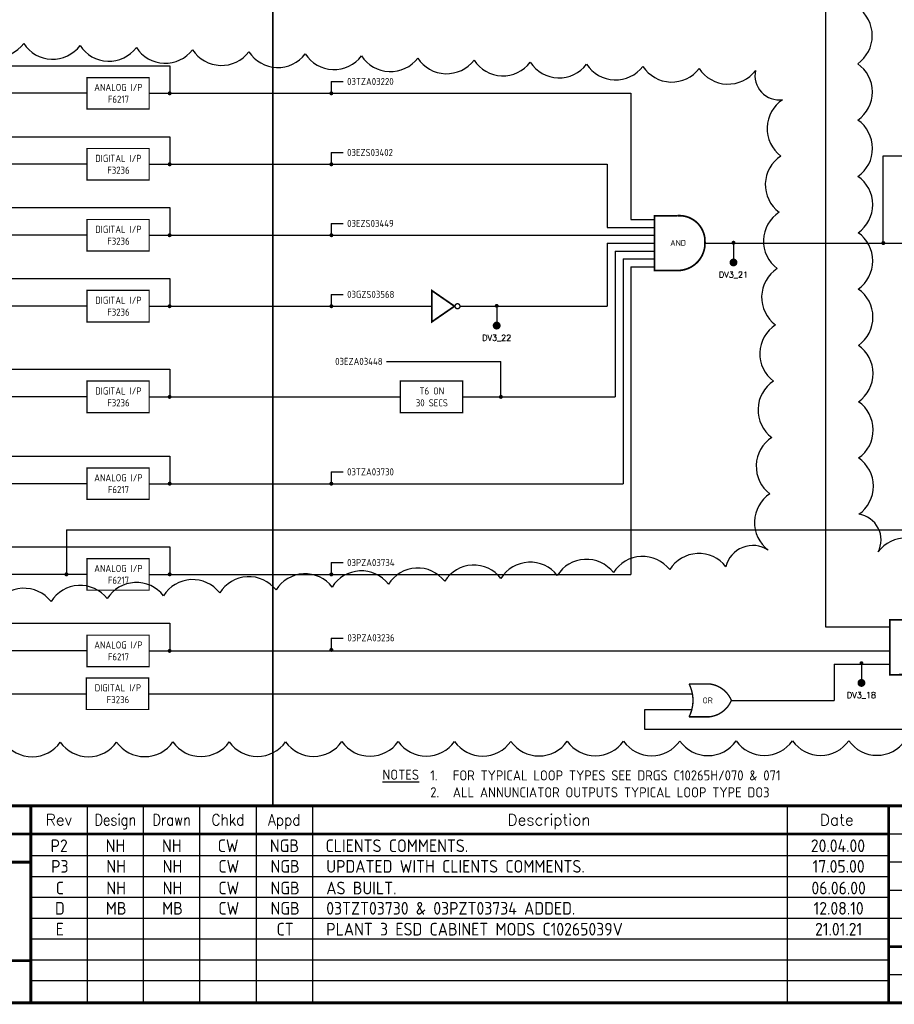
# Model space of a CAD drawing. Extents: x 0 to 408, y 0 to 275.
# Tile 2 of 4: x 111 to 266, y 0 to 175. Entities that reach past the tile are written whole.
import ezdxf
from ezdxf.enums import TextEntityAlignment as Align

# ---------------------------------------------------------------- set-up
doc = ezdxf.new("R2010")
doc.units = 0
doc.header["$LTSCALE"] = 0.25
doc.header["$MEASUREMENT"] = 0
for name, color, linetype in [('00-DRG_FRAME', 12, 'CONTINUOUS'), ('02-TEXT', 2, 'CONTINUOUS'), ('051', 7, 'CONTINUOUS'), ('051-TEXT', 2, 'CONTINUOUS'), ('054', 7, 'CONTINUOUS'), ('054-TEXT', 2, 'CONTINUOUS')]:
    doc.layers.add(name, color=color, linetype=linetype)
doc.styles.add('ISO', font='iso.shx')
doc.styles.add('ROMAND', font='ROMAND')
doc.styles.add('ROMANS', font='romans.shx')

# ---------------------------------------------------------------- blocks, each defined once
blk = doc.blocks.new('A3-REVA')
at = {"layer": '051-TEXT', "style": 'ISO'}
for tag, p in [('DESIGNED', (292.01, 31.7)), ('A', (117.73, 27.28)), ('DES', (127.73, 27.28)), ('DRN', (137.73, 27.28)), ('CHKD', (147.73, 27.28)), ('APPD', (157.73, 27.28)), ('DATE', (256, 27.28)), ('DRAWN', (291.72, 26.77)), ('CHECKED', (291.72, 21.89)), ('APPD', (291.65, 16.79)), ('DATE', (291.92, 11.96))]:
    blk.add_attdef(tag, text='', height=2.25, dxfattribs=at).set_placement(p, align=Align.CENTER)
blk.add_attdef('DESCRIPTION', (165.03, 27.28), '', height=2.25, dxfattribs=at)
blk = doc.blocks.new('A3-REVB')
at = {"layer": '051-TEXT', "style": 'ISO'}
for tag, p in [('A', (124.85, -20.36)), ('DES', (134.85, -20.36)), ('DRN', (144.85, -20.36)), ('CHKD', (154.85, -20.36)), ('APPD', (164.85, -20.36)), ('DATE', (263.12, -20.36))]:
    blk.add_attdef(tag, text='', height=2.25, dxfattribs=at).set_placement(p, align=Align.CENTER)
blk.add_attdef('DESCRIPTION', (172.15, -20.36), '', height=2.25, dxfattribs=at)

msp = doc.modelspace()

# ---------------------------------------------------------------- linework, layer by layer
at = {"layer": '00-DRG_FRAME', "color": 7}
for p, q in [((253.8, 191.96), (253.8, 67.29)), ((253.8, 67.29), (265.19, 67.29)), ((133.71, 63), (265.19, 63)), ((255.32, 60.66), (265.19, 60.66)), ((255.32, 60.66), (255.32, 54.21)), ((75.06, 55.4), (122.56, 55.4)), ((133.62, 55.4), (230.2, 55.4)), ((237.08, 54.21), (255.32, 54.21)), ((221.73, 49.06), (221.73, 52.57)), ((221.73, 52.57), (230.05, 52.57)), ((280.39, 49.06), (221.73, 49.06))]:
    msp.add_line(p, q, dxfattribs=at)
at = {"layer": '00-DRG_FRAME'}
for p, q in [((122.7, 35.5), (122.7, 0.5)), ((132.7, 0.5), (132.7, 35.5)), ((142.7, 0.5), (142.7, 35.5)), ((152.7, 35.5), (152.7, 0.5)), ((162.7, 35.5), (162.7, 0.5)), ((247, 35.5), (247, 0.5)), ((265, 30.5), (302, 30.5)), ((265, 26.59), (112.7, 26.59)), ((302, 25.5), (265, 25.5)), ((265, 22.89), (112.7, 22.89)), ((265, 20.5), (302, 20.5)), ((265, 19.19), (112.7, 19.19)), ((265, 15.49), (112.7, 15.49)), ((302, 15.5), (265, 15.5)), ((265, 11.79), (112.7, 11.79)), ((265, 8.09), (112.7, 8.09)), ((302, 5.5), (265, 5.5)), ((265, 4.39), (112.7, 4.39))]:
    msp.add_line(p, q, dxfattribs=at)
at = {"layer": '00-DRG_FRAME', "const_width": 0.5}
msp.add_lwpolyline([(14.5, 0.5), (404.5, 0.5), (404.5, 271.5), (14.5, 271.5)], close=True, dxfattribs=at)
at = {"layer": '00-DRG_FRAME'}
for points, const_width in [([(155.69, 266.5), (155.69, 35.5)], 0.3), ([(404.5, 35.5), (14.5, 35.5)], 0.5), ([(112.7, 0.5), (112.7, 35.5)], 0.5), ([(265, 35.5), (265, 0.5)], 0.5), ([(265, 30.5), (72.5, 30.5)], 0.5), ([(112.7, 25.5), (72.5, 25.5)], 0.5), ([(265, 10.5), (404.5, 10.5)], 0.5), ([(112.7, 8), (72.5, 8)], 0.5)]:
    msp.add_lwpolyline(points, dxfattribs=dict(at, const_width=const_width))
at = {"layer": '00-DRG_FRAME', "color": 7}
for points in [[(273.13, 80.3, 0.520567), (263.13, 80.58, 0.520567), (259.7, 87.25, 0.520567), (259.67, 97.25, 0.520567), (259.65, 107.25, 0.520567), (259.62, 117.25, 0.520567), (259.6, 127.25, 0.520567), (259.58, 137.25, 0.520567), (259.55, 147.25, 0.520567), (259.53, 157.25, 0.520567), (259.5, 167.25, 0.520567), (259.48, 177.25, 0.520567)], [(101.45, 171.22, 0.520567), (111.44, 170.85, 0.520567), (121.44, 170.48, 0.520567), (131.43, 170.12, 0.520567), (141.42, 169.75, 0.520567), (151.42, 169.38, 0.520567), (161.41, 169.01, 0.520567), (171.4, 168.64, 0.520567), (181.4, 168.27, 0.520567), (191.39, 167.9, 0.520567), (201.38, 167.53, 0.520567), (211.38, 167.16, 0.520567), (221.37, 166.79, 0.520567), (231.36, 166.42, 0.520567), (241.36, 166.06, 0.520567), (246.18, 160.87, 0.520567), (245.86, 150.87, 0.520567), (245.54, 140.88, 0.520567), (245.22, 130.88, 0.520567), (244.89, 120.89, 0.520567), (244.57, 110.89, 0.520567), (244.25, 100.9, 0.520567), (243.93, 90.9, 0.520567), (243.6, 80.91, 0.520567), (236.12, 77.94, 0.520567), (226.13, 77.43, 0.520567), (216.15, 76.91, 0.520567), (206.16, 76.4, 0.520567), (196.17, 75.88, 0.520567), (186.19, 75.37, 0.520567), (176.2, 74.85, 0.520567), (166.21, 74.34, 0.520567), (156.23, 73.82, 0.520567), (146.24, 73.31, 0.520567), (136.25, 72.79, 0.520567), (126.27, 72.28, 0.520567), (116.28, 71.77, 0.520567), (106.29, 71.25, 0.520567)], [(107.93, 46.78, 0.520567), (117.93, 46.8, 0.520567), (127.93, 46.82, 0.520567), (137.93, 46.83, 0.520567), (147.93, 46.85, 0.520567), (157.93, 46.87, 0.520567), (167.93, 46.89, 0.520567), (177.93, 46.91, 0.520567), (187.93, 46.93, 0.520567), (197.93, 46.94, 0.520567), (207.93, 46.96, 0.520567), (217.93, 46.98, 0.520567), (227.93, 47, 0.520567), (237.93, 47.02, 0.520567), (247.93, 47.04, 0.520567), (257.93, 47.05, 0.520567), (267.93, 47.07, 0.520567)]]:
    msp.add_lwpolyline(points, format="xyb", dxfattribs=at)
at = {"layer": '051', "const_width": 0.221}
msp.add_lwpolyline([(122.56, 52.6), (133.62, 52.6), (133.62, 58.2), (122.56, 58.2)], close=True, dxfattribs=at)
at = {"layer": '051', "const_width": 0.245}
msp.add_lwpolyline([(233.16, 51.29), (229.57, 51.29, 0.235802), (229.57, 57.14), (233.16, 57.14, -0.273487), (237.08, 54.21, -0.273487)], format="xyb", close=True, dxfattribs=at)
at = {"layer": '054'}
for p, q in [((77.24, 166.9), (137.35, 166.9)), ((137.35, 166.9), (137.35, 162)), ((166.05, 164.1), (168.15, 164.1)), ((166.05, 164.1), (166.05, 162)), ((122.65, 162), (53.59, 162)), ((133.71, 162), (219.25, 162)), ((219.25, 162), (219.25, 139.6)), ((77.24, 154.3), (137.35, 154.3)), ((137.35, 154.3), (137.35, 149.4)), ((166.05, 151.5), (168.15, 151.5)), ((166.05, 151.5), (166.05, 149.4)), ((264.05, 135.41), (264.05, 150.92)), ((264.05, 150.92), (271.3, 150.92)), ((122.65, 149.4), (53.59, 149.4)), ((133.71, 149.4), (215.05, 149.4)), ((215.05, 149.4), (215.05, 138.2)), ((77.24, 141.7), (137.35, 141.7)), ((137.35, 141.7), (137.35, 136.8)), ((166.05, 138.9), (168.15, 138.9)), ((166.05, 138.9), (166.05, 136.8)), ((215.05, 138.2), (223.45, 138.2)), ((219.25, 139.6), (223.45, 139.6)), ((122.65, 136.8), (53.59, 136.8)), ((133.71, 136.8), (223.45, 136.8)), ((215.05, 135.4), (215.05, 124.2)), ((215.05, 135.4), (223.45, 135.4)), ((232.39, 135.41), (318.26, 135.41)), ((237.45, 135.47), (237.45, 131.97)), ((216.45, 134), (223.45, 134)), ((216.45, 134), (216.45, 108.1)), ((217.85, 132.6), (223.45, 132.6)), ((217.85, 132.6), (217.85, 92.69)), ((219.25, 131.2), (219.25, 76.59)), ((219.25, 131.2), (223.45, 131.2)), ((77.24, 129.1), (137.35, 129.1)), ((137.35, 129.1), (137.35, 124.2)), ((166.05, 126.3), (168.15, 126.3)), ((166.05, 126.3), (166.05, 124.2)), ((122.65, 124.2), (53.59, 124.2)), ((133.71, 124.2), (183.9, 124.2)), ((188.89, 124.2), (215.05, 124.2)), ((195.41, 124.26), (195.41, 120.76)), ((175.85, 114.4), (196.15, 114.4)), ((196.15, 108.1), (196.15, 114.4)), ((77.24, 113), (137.35, 113)), ((137.35, 113), (137.35, 108.1)), ((122.65, 108.1), (53.59, 108.1)), ((133.71, 108.1), (178.3, 108.1)), ((189.36, 108.1), (216.45, 108.1)), ((77.24, 97.59), (137.35, 97.59)), ((137.35, 97.59), (137.35, 92.69)), ((166.05, 94.79), (166.05, 92.69)), ((166.05, 94.79), (168.15, 94.79)), ((122.65, 92.69), (53.59, 92.69)), ((133.71, 92.69), (217.85, 92.69)), ((119.01, 84.49), (119.01, 76.59)), ((119.01, 84.49), (323.83, 84.49)), ((77.24, 81.49), (137.35, 81.49)), ((137.35, 81.49), (137.35, 76.59)), ((166.05, 78.68), (166.05, 76.58)), ((166.05, 78.68), (168.15, 78.68)), ((122.65, 76.59), (53.59, 76.59)), ((133.71, 76.59), (219.25, 76.59)), ((77.24, 67.9), (137.35, 67.9)), ((137.35, 67.9), (137.35, 63)), ((166.05, 65.28), (166.05, 63.18)), ((166.05, 65.28), (168.15, 65.28)), ((122.65, 63), (53.59, 63)), ((260.17, 60.81), (260.17, 57.31))]:
    msp.add_line(p, q, dxfattribs=at)
at = {"layer": '054', "const_width": 0.221}
for points in [[(122.65, 159.2), (133.71, 159.2), (133.71, 164.8), (122.65, 164.8)], [(122.65, 146.6), (133.71, 146.6), (133.71, 152.2), (122.65, 152.2)], [(122.65, 134), (133.71, 134), (133.71, 139.6), (122.65, 139.6)], [(122.65, 121.4), (133.71, 121.4), (133.71, 127), (122.65, 127)], [(122.65, 105.3), (133.71, 105.3), (133.71, 110.9), (122.65, 110.9)], [(178.3, 105.3), (189.36, 105.3), (189.36, 110.9), (178.3, 110.9)], [(122.65, 89.89), (133.71, 89.89), (133.71, 95.49), (122.65, 95.49)], [(122.65, 73.79), (133.71, 73.79), (133.71, 79.39), (122.65, 79.39)], [(122.65, 60.2), (133.71, 60.2), (133.71, 65.8), (122.65, 65.8)]]:
    msp.add_lwpolyline(points, close=True, dxfattribs=at)
at = {"layer": '054'}
for points, const_width in [([(137.17, 162, 1), (137.52, 162, 1)], 0.35), ([(165.88, 162, 1), (166.23, 162, 1)], 0.35), ([(137.17, 149.4, 1), (137.52, 149.4, 1)], 0.35), ([(165.88, 149.4, 1), (166.23, 149.4, 1)], 0.35), ([(232.39, 135.56), (232.39, 135.56, 0.446251), (227.51, 140.27), (223.45, 140.27), (223.45, 130.53), (227.51, 130.54, 0.427751)], 0.306), ([(137.17, 136.8, 1), (137.52, 136.8, 1)], 0.35), ([(165.88, 136.8, 1), (166.23, 136.8, 1)], 0.35), ([(237.28, 135.47, 1), (237.63, 135.47, 1)], 0.35), ([(263.88, 135.41, 1), (264.23, 135.41, 1)], 0.35), ([(237.1, 131.97, 1), (237.8, 131.97, 1)], 0.7), ([(137.17, 124.2, 1), (137.52, 124.2, 1)], 0.35), ([(165.88, 124.2, 1), (166.23, 124.2, 1)], 0.35), ([(188.01, 124.2, 1), (188.89, 124.2, 1)], 0.245), ([(195.24, 124.26, 1), (195.59, 124.26, 1)], 0.35), ([(195.06, 120.76, 1), (195.76, 120.76, 1)], 0.7), ([(137.17, 108.1, 1), (137.52, 108.1, 1)], 0.35), ([(195.98, 108.1, 1), (196.33, 108.1, 1)], 0.35), ([(137.17, 92.69, 1), (137.52, 92.69, 1)], 0.35), ([(165.88, 92.69, 1), (166.23, 92.69, 1)], 0.35), ([(119.19, 76.59, -1), (118.84, 76.59, -1)], 0.35), ([(137.17, 76.59, 1), (137.52, 76.59, 1)], 0.35), ([(165.88, 76.58, 1), (166.23, 76.58, 1)], 0.35), ([(274.13, 63.8), (274.13, 63.8, 0.446251), (269.26, 68.51), (265.19, 68.51), (265.19, 58.77), (269.26, 58.78, 0.427751)], 0.306), ([(137.17, 63, 1), (137.52, 63, 1)], 0.35), ([(165.88, 63.18, 1), (166.23, 63.18, 1)], 0.35), ([(260, 60.81, 1), (260.35, 60.81, 1)], 0.35), ([(259.82, 57.31, 1), (260.52, 57.31, 1)], 0.7)]:
    msp.add_lwpolyline(points, format="xyb", close=True, dxfattribs=dict(at, const_width=const_width))
at = {"layer": '054', "const_width": 0.306}
msp.add_lwpolyline([(187.96, 124.17), (183.9, 126.97), (183.9, 121.43), (187.96, 124.23)], dxfattribs=at)

# ---------------------------------------------------------------- block references
at = {"layer": '00-DRG_FRAME'}
ref = msp.add_blockref('A3-REVA', (0, 0), dxfattribs=at)
ref.add_attrib('A', 'P2', dxfattribs={"layer": '051-TEXT', "height": 2.25, "style": 'ISO'}).set_placement((117.73, 27.28), align=Align.CENTER)
ref.add_attrib('DES', 'NH', dxfattribs={"layer": '051-TEXT', "height": 2.25, "style": 'ISO'}).set_placement((127.73, 27.28), align=Align.CENTER)
ref.add_attrib('DRN', 'NH', dxfattribs={"layer": '051-TEXT', "height": 2.25, "style": 'ISO'}).set_placement((137.73, 27.28), align=Align.CENTER)
ref.add_attrib('CHKD', 'CW', dxfattribs={"layer": '051-TEXT', "height": 2.25, "style": 'ISO'}).set_placement((147.73, 27.28), align=Align.CENTER)
ref.add_attrib('APPD', 'NGB', dxfattribs={"layer": '051-TEXT', "height": 2.25, "style": 'ISO'}).set_placement((157.73, 27.28), align=Align.CENTER)
ref.add_attrib('DESCRIPTION', 'CLIENTS COMMENTS.', (165.03, 27.28), dxfattribs={"layer": '051-TEXT', "height": 2.25, "style": 'ISO'})
ref.add_attrib('DATE', '20.04.00', dxfattribs={"layer": '051-TEXT', "height": 2.25, "style": 'ISO'}).set_placement((256, 27.28), align=Align.CENTER)
ref.add_attrib('DESIGNED', 'NH', dxfattribs={"layer": '051-TEXT', "height": 2.25, "style": 'ISO'}).set_placement((292.01, 31.7), align=Align.CENTER)
ref.add_attrib('DRAWN', 'NH', dxfattribs={"layer": '051-TEXT', "height": 2.25, "style": 'ISO'}).set_placement((291.72, 26.77), align=Align.CENTER)
ref.add_attrib('CHECKED', 'CW', dxfattribs={"layer": '051-TEXT', "height": 2.25, "style": 'ISO'}).set_placement((291.72, 21.89), align=Align.CENTER)
ref.add_attrib('APPD', 'NGB', dxfattribs={"layer": '051-TEXT', "height": 2.25, "style": 'ISO'}).set_placement((291.65, 16.79), align=Align.CENTER)
ref.add_attrib('DATE', '21.02.00', dxfattribs={"layer": '051-TEXT', "height": 2.25, "style": 'ISO'}).set_placement((291.92, 11.96), align=Align.CENTER)
for p, values in [((-7, 43.98), {'A': 'P3', 'DES': 'NH', 'DRN': 'NH', 'CHKD': 'CW', 'APPD': 'NGB', 'DESCRIPTION': 'UPDATED WITH CLIENTS COMMENTS.', 'DATE': '17.05.00'}), ((-7, 40.13), {'A': 'C', 'DES': 'NH', 'DRN': 'NH', 'CHKD': 'CW', 'APPD': 'NGB', 'DESCRIPTION': 'AS BUILT.', 'DATE': '06.06.00'}), ((-7, 36.53), {'A': 'D', 'DES': 'MB', 'DRN': 'MB', 'CHKD': 'CW', 'APPD': 'NGB', 'DESCRIPTION': '03TZT03730 & 03PZT03734 ADDED.', 'DATE': '12.08.10'}), ((-7, 32.82), {'A': 'E', 'APPD': 'CT', 'DESCRIPTION': 'PLANT 3 ESD CABINET MODS C10265039V', 'DATE': '21.01.21'})]:
    msp.add_blockref('A3-REVB', p, dxfattribs=at).add_auto_attribs(values)

# ---------------------------------------------------------------- texts
at = {"layer": '00-DRG_FRAME', "color": 4, "style": 'ROMAND'}
for s, p in [('Rev', (117.7, 32)), ('Description', (204.69, 32)), ('Date', (255.79, 32))]:
    msp.add_text(s, height=2, dxfattribs=at).set_placement(p, align=Align.CENTER)
for s, width, p in [('Design', 0.85, (127.7, 32)), ('Drawn', 0.85, (137.7, 32)), ('Chkd', 0.9, (147.7, 32)), ('Appd', 0.9, (157.7, 32))]:
    msp.add_text(s, height=2, dxfattribs=dict(at, width=width)).set_placement(p, align=Align.CENTER)
at = {"layer": '02-TEXT', "style": 'ISO'}
for s, p in [('%%UNOTES', (175.13, 41.03)), ('1.', (183.62, 40.89)), ('FOR TYPICAL LOOP TYPES SEE DRGS C10265H/070 & 071', (187.62, 40.89)), ('2.', (183.62, 37.89)), ('ALL ANNUNCIATOR OUTPUTS TYPICAL LOOP TYPE DO3', (187.62, 37.89))]:
    msp.add_text(s, height=1.8, dxfattribs=at).set_placement(p, align=Align.MIDDLE_LEFT)
at = {"layer": '051-TEXT', "style": 'ISO'}
for s, height, p in [('DIGITAL I/P', 1.26, (128.16, 56.45)), ('F3236', 1.26, (128.16, 54.35)), ('OR', 1.05, (232.87, 54.21))]:
    msp.add_text(s, height=height, dxfattribs=at).set_placement(p, align=Align.MIDDLE)
at = {"layer": '054-TEXT', "style": 'ISO'}
for s, p in [('03TZA03220', (168.85, 164.1)), ('03EZS03402', (168.85, 151.5)), ('03EZS03449', (168.85, 138.9)), ('03GZS03568', (168.85, 126.3)), ('03TZA03730', (168.85, 94.79)), ('03PZA03734', (168.85, 78.68)), ('03PZA03236', (168.9, 65.33))]:
    msp.add_text(s, height=1.26, dxfattribs=at).set_placement(p, align=Align.MIDDLE_LEFT)
at = {"layer": '054-TEXT'}
for s, height, style, p in [('ANALOG I/P', 1.26, 'ISO', (128.25, 163.05)), ('F6217', 1.26, 'ISO', (128.25, 160.95)), ('DIGITAL I/P', 1.26, 'ISO', (128.25, 150.45)), ('F3236', 1.26, 'ISO', (128.25, 148.35)), ('DIGITAL I/P', 1.26, 'ISO', (128.25, 137.85)), ('F3236', 1.26, 'ISO', (128.25, 135.75)), ('AND', 1.05, 'ISO', (227.62, 135.44)), ('DV3_21', 1.05, 'ROMANS', (237.45, 129.75)), ('DIGITAL I/P', 1.26, 'ISO', (128.25, 125.25)), ('F3236', 1.26, 'ISO', (128.25, 123.15)), ('DV3_22', 1.05, 'ROMANS', (195.41, 118.55)), ('DIGITAL I/P', 1.26, 'ISO', (128.25, 109.15)), ('T6 ON', 1.26, 'ISO', (183.9, 109.15)), ('F3236', 1.26, 'ISO', (128.25, 107.05)), ('30 SECS', 1.26, 'ISO', (183.9, 107.05)), ('ANALOG I/P', 1.26, 'ISO', (128.25, 93.74)), ('F6217', 1.26, 'ISO', (128.25, 91.64)), ('ANALOG I/P', 1.26, 'ISO', (128.25, 77.64)), ('F6217', 1.26, 'ISO', (128.25, 75.54)), ('ANALOG I/P', 1.26, 'ISO', (128.25, 64.05)), ('F6217', 1.26, 'ISO', (128.25, 61.95)), ('DV3_18', 1.05, 'ROMANS', (260.17, 55.1))]:
    msp.add_text(s, height=height, dxfattribs=dict(at, style=style)).set_placement(p, align=Align.MIDDLE)
at = {"layer": '054-TEXT', "style": 'ISO'}
msp.add_text('03EZA03448', height=1.26, dxfattribs=at).set_placement((175.15, 114.4), align=Align.MIDDLE_RIGHT)

doc.saveas('drawing.dxf')
